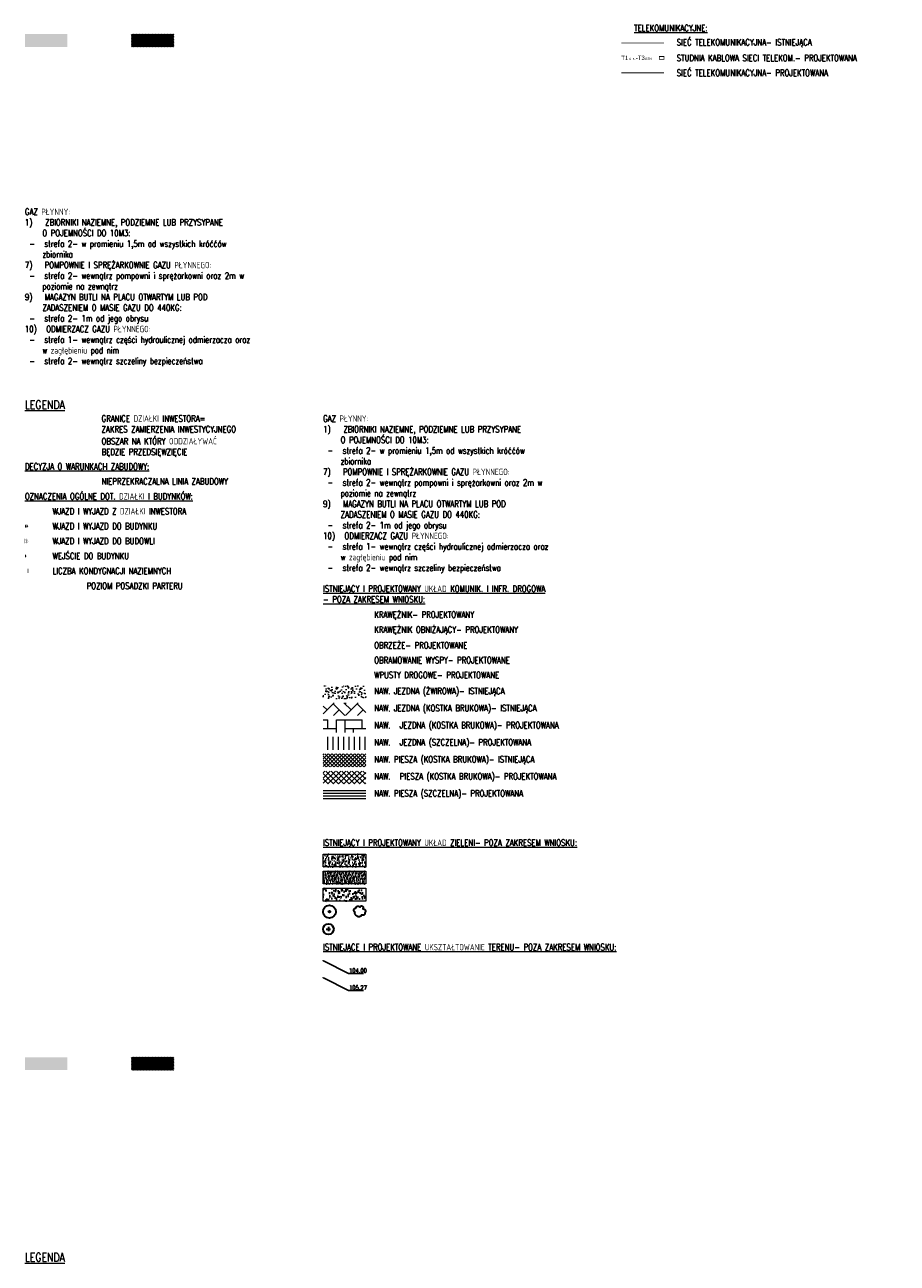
# Model space of a CAD drawing. Extents: x 7489187 to 7491099, y 5781939 to 5785132.
# Tile 2 of 217: x 7489624 to 7489829, y 5784261 to 5784552. Entities that reach past the tile are written whole.
import ezdxf
from ezdxf import colors
from ezdxf.entities.mleader import LeaderData, LeaderLine
from ezdxf.math import Vec2, Vec3

# ---------------------------------------------------------------- set-up
doc = ezdxf.new("R2010")
doc.units = 0
doc.header["$MEASUREMENT"] = 0
doc.linetypes.add('HIDDEN', pattern=[0.375, 0.25, -0.125])
doc.layers.get('0').update_dxf_attribs({"linetype": 'CONTINUOUS', "lineweight": 5})
for name, color, linetype, lineweight in [('- strefy wychuchu 1', 1, 'CONTINUOUS', 18), ('- strefy wychuchu 2', 6, 'CONTINUOUS', 18), ('___opis', 7, 'CONTINUOUS', 20), ('___opis architektrua - projektowane', 7, 'CONTINUOUS', 20), ('___wysokość  - projektowana', 5, 'CONTINUOUS', 20), ('___wysokość - istniejąca', 210, 'CONTINUOUS', 20), ('__PROJ_DR_szraf utwardzenia', 141, 'CONTINUOUS', 9), ('__PROJ_DR_szraf zieleń', 141, 'CONTINUOUS', 30), ('__PROJ_IT_telekomunikacja', 62, 'CONTINUOUS', 18), ('__PROJ_Z_nasadzenia zamienne', 140, 'CONTINUOUS', 30), ('_ISTN__DR_szraf utwardzenia', 8, 'CONTINUOUS', 15), ('_ISTN__DR_szraf zieleń', 8, 'CONTINUOUS', 30), ('_ISTN__Z_zieleń do zachowania', 8, 'CONTINUOUS', 30)]:
    doc.layers.add(name, color=color, linetype=linetype, lineweight=lineweight)
doc.styles.add('GENERATED_STYLE_1', font='arial.ttf', dxfattribs={"width": 0.999153})
doc.styles.add('ROMANS', font='romans.shx', dxfattribs={"width": 0.8})

# ---------------------------------------------------------------- blocks, each defined once
blk = doc.blocks.new('_Dot')
at = {"color": 0, "linetype": 'ByBlock', "lineweight": -2}
blk.add_line((-0.5, 0), (-1, 0), dxfattribs=at)
at = {"color": 0, "linetype": 'ByBlock', "const_width": 0.5}
blk.add_lwpolyline([(-0.25, 0, 1), (0.25, 0, 1)], format="xyb", close=True, dxfattribs=at)

msp = doc.modelspace()

# ---------------------------------------------------------------- hatches: boundary and pattern name
at = {"layer": '- strefy wychuchu 1', "linetype": 'Continuous'}
h = msp.add_hatch(dxfattribs=at)
h.set_pattern_fill('AR-SAND', color=256, scale=0.05)
h.set_pattern_definition([(37.50000000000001, (902990.3690081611, 276821.2500140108), (-0.003149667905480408, 0.09634118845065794), [0, -0.07600000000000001, 0, -0.085, 0, -0.08125]), (7.499999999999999, (902990.3690081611, 276821.2500140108), (0.08848883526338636, 0.141107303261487), [0, -0.041, 0, -0.0685, 0, -0.02625]), (327.5, (902990.3075081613, 276821.2500140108), (0.1557070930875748, 0.0002829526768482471), [0, -0.025, 0, -0.09000000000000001, 0, -0.1175]), (317.5, (902990.3075081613, 276821.2500140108), (0.1503063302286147, 0.04388377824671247), [0, -0.0125, 0, -0.059, 0, -0.0675])])
h.paths.add_polyline_path([(7489634.419999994, 5784546.372372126), (7489634.419999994, 5784549.372372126), (7489624.419999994, 5784549.372372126), (7489624.419999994, 5784546.372372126)])
h = msp.add_hatch(dxfattribs=at)
h.set_pattern_fill('AR-SAND', color=256, scale=0.05)
h.set_pattern_definition([(37.50000000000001, (902990.3690081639, 276581.250014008), (-0.003149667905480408, 0.09634118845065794), [0, -0.07600000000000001, 0, -0.085, 0, -0.08125]), (7.499999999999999, (902990.3690081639, 276581.250014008), (0.08848883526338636, 0.141107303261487), [0, -0.041, 0, -0.0685, 0, -0.02625]), (327.5, (902990.3075081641, 276581.250014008), (0.1557070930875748, 0.0002829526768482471), [0, -0.025, 0, -0.09000000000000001, 0, -0.1175]), (317.5, (902990.3075081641, 276581.250014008), (0.1503063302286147, 0.04388377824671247), [0, -0.0125, 0, -0.059, 0, -0.0675])])
h.paths.add_polyline_path([(7489634.419999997, 5784306.372372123), (7489634.419999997, 5784309.372372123), (7489624.419999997, 5784309.372372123), (7489624.419999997, 5784306.372372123)])
at = {"layer": '- strefy wychuchu 2', "linetype": 'Continuous', "lineweight": 20}
h = msp.add_hatch(dxfattribs=at)
h.set_pattern_fill('ANSI37', color=231, scale=2)
h.set_pattern_definition([(45, (-939609.8409203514, -108925.0656285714), (-0.1767766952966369, 0.1767766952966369), []), (135, (-939609.8409203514, -108925.0656285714), (-0.1767766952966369, -0.1767766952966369), [])])
h.paths.add_polyline_path([(7489659.419999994, 5784546.372372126), (7489659.419999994, 5784549.372372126), (7489649.419999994, 5784549.372372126), (7489649.419999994, 5784546.372372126)])
h = msp.add_hatch(dxfattribs=at)
h.set_pattern_fill('ANSI37', color=231, scale=2)
h.set_pattern_definition([(45, (-939609.8409203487, -109165.0656285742), (-0.1767766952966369, 0.1767766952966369), []), (135, (-939609.8409203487, -109165.0656285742), (-0.1767766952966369, -0.1767766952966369), [])])
h.paths.add_polyline_path([(7489659.419999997, 5784306.372372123), (7489659.419999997, 5784309.372372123), (7489649.419999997, 5784309.372372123), (7489649.419999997, 5784306.372372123)])
at = {"layer": '___opis architektrua - projektowane'}
h = msp.add_hatch(color=256, dxfattribs=at)
h.dxf.hatch_style = 1
h.paths.add_polyline_path([(7489624.419248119, 5784434.443971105), (7489624.420751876, 5784433.443972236), (7489624.819999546, 5784433.944573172)])
h = msp.add_hatch(color=256, dxfattribs=at)
h.dxf.hatch_style = 1
h.paths.add_polyline_path([(7489624.819247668, 5784434.444572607), (7489624.820751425, 5784433.444573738), (7489625.219999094, 5784433.945174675)])
h = msp.add_hatch(color=256, dxfattribs=at)
h.dxf.hatch_style = 1
h.paths.add_polyline_path([(7489624.419248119, 5784427.443971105), (7489624.420751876, 5784426.443972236), (7489624.819999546, 5784426.944573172)])
at = {"layer": '__PROJ_DR_szraf utwardzenia', "ltscale": 2}
h = msp.add_hatch(dxfattribs=at)
h.set_pattern_fill('AR-HBONE', color=256, scale=0.5, angle=45)
h.set_pattern_definition([(90, (-174.4376148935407, 144.4292397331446), (-2, 2), [6, -2]), (180, (-174.4376148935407, 146.4292397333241), (-2, 2), [6, -2])])
h.paths.add_polyline_path([(7489694.420000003, 5784385.513249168), (7489704.420000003, 5784385.513249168), (7489704.420000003, 5784388.513249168), (7489694.420000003, 5784388.513249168)])
h = msp.add_hatch(dxfattribs=at)
h.set_pattern_fill('ANSI31', color=256, scale=10, angle=45)
h.set_pattern_definition([(90, (-174.4376148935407, 144.4292397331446), (-1.25, 0), [])])
h.paths.add_polyline_path([(7489694.420000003, 5784381.513249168), (7489704.420000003, 5784381.513249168), (7489704.420000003, 5784384.513249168), (7489694.420000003, 5784384.513249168)])
at = {"layer": '__PROJ_DR_szraf utwardzenia'}
h = msp.add_hatch(dxfattribs=at)
h.set_pattern_fill('ANSI37', color=256, scale=7)
h.set_pattern_definition([(45, (-174.4376148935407, 144.4292397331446), (-0.6187184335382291, 0.6187184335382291), []), (135, (-174.4376148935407, 144.4292397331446), (-0.6187184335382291, -0.618718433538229), [])])
h.paths.add_polyline_path([(7489694.420000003, 5784373.513249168), (7489704.420000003, 5784373.513249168), (7489704.420000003, 5784376.513249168), (7489694.420000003, 5784376.513249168)])
at = {"layer": '__PROJ_DR_szraf utwardzenia', "ltscale": 3}
h = msp.add_hatch(dxfattribs=at)
h.set_pattern_fill('ANSI31', color=256, scale=5, angle=135)
h.set_pattern_definition([(180, (-174.4376148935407, 144.4292397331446), (-5.551115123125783e-17, -0.625), [])])
h.paths.add_polyline_path([(7489694.420000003, 5784369.513249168), (7489704.420000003, 5784369.513249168), (7489704.420000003, 5784372.513249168), (7489694.420000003, 5784372.513249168)])
at = {"layer": '__PROJ_DR_szraf zieleń'}
h = msp.add_hatch(dxfattribs=at)
h.set_pattern_fill('AR-SAND', color=256, scale=0.3, angle=236.3880229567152)
h.set_pattern_definition([(273.8880229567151, (674.728055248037, 1957.628311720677), (0.4918621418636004, -0.3042486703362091), [0, -0.456, 0, -0.51, 0, -0.4875]), (243.8880229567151, (674.728055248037, 1957.628311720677), (0.4111833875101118, -0.9108368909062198), [0, -0.246, 0, -0.411, 0, -0.1575]), (203.8880229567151, (674.9323209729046, 1957.935616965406), (-0.5157507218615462, -0.7789821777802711), [0, -0.15, 0, -0.54, 0, -0.705]), (193.8880229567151, (674.9323209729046, 1957.935616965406), (-0.2799466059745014, -0.8968109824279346), [0, -0.075, 0, -0.354, 0, -0.405])])
h.paths.add_polyline_path([(7489694.420000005, 5784350.01324917), (7489704.420000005, 5784350.01324917), (7489704.420000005, 5784353.01324917), (7489694.420000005, 5784353.01324917)])
h = msp.add_hatch(dxfattribs=at)
h.set_pattern_fill('AR-CONC', color=256, scale=0.3, angle=236.3880229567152)
h.set_pattern_definition([(286.3880229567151, (2.793967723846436e-09, -220.5), (-1.347932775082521, -1.687802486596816), [0.225, -2.475]), (231.3880229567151, (2.793967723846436e-09, -220.5), (2.109713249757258, -0.9025045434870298), [0.18, -1.98]), (336.8394674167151, (-0.1123277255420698, -220.6406502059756), (0.7617804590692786, -2.590307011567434), [0.191220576, -2.103426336]), (282.5722229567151, (0.4996833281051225, -220.8321393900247), (-2.185900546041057, -2.391536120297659), [0.3375, -3.7125]), (333.0236584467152, (0.3175249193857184, -221.0314339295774), (0.8815638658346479, -3.952890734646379), [0.2868310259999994, -3.155141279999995]), (227.5721869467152, (0.4996833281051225, -220.8321393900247), (0.8815638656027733, -3.9528907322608), [0.27, -2.970000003]), (257.3880229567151, (0.2086928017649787, -220.9989462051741), (-1.997191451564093, -0.8226945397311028), [0.2249999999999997, -2.474999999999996]), (202.3880229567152, (0.2086928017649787, -220.9989462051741), (1.407653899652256, -1.812157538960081), [0.18, -1.98]), (307.8394676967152, (0.04226018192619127, -221.0675040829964), (-0.589537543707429, -2.634852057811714), [0.19122057, -2.103426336]), (273.8880229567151, (2.793967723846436e-09, -220.5), (0.8115137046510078, -0.5832161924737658), [0, -1.956, 0, -2.01, 0, -1.9875]), (243.8880229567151, (2.793967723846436e-09, -220.5), (0.5485260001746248, -1.312255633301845), [0, -1.146, 0, -1.911, 0, -0.7575]), (203.8880229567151, (0.3703354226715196, -219.9428530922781), (-0.942868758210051, -1.296254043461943), [0, -0.75, 0, -2.34, 0, -3.105]), (193.8880229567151, (0.5364051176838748, -219.6930114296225), (-0.7183915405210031, -1.623286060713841), [0, -0.975, 0, -1.554, 0, -2.205])])
h.paths.add_polyline_path([(7489694.420000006, 5784346.01324917), (7489704.420000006, 5784346.01324917), (7489704.420000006, 5784349.01324917), (7489694.420000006, 5784349.01324917)])
at = {"layer": '_ISTN__DR_szraf utwardzenia'}
h = msp.add_hatch(dxfattribs=at)
h.set_pattern_fill('AR-CONC', color=256, scale=0.3, angle=236.3880229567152)
h.set_pattern_definition([(286.3880229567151, (-153.2227431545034, 214.2598499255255), (-1.347932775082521, -1.687802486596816), [0.225, -2.475]), (231.3880229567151, (-153.2227431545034, 214.2598499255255), (2.109713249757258, -0.9025045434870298), [0.18, -1.98]), (336.8394674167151, (-153.3350708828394, 214.1191997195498), (0.7617804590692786, -2.590307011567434), [0.191220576, -2.103426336]), (282.5722229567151, (-152.7230598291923, 213.9277105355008), (-2.185900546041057, -2.391536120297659), [0.3375, -3.7125]), (333.0236584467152, (-152.9052182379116, 213.728415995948), (0.8815638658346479, -3.952890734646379), [0.2868310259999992, -3.155141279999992]), (227.5721869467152, (-152.7230598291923, 213.9277105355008), (0.8815638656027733, -3.9528907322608), [0.27, -2.970000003]), (257.3880229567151, (-153.0140503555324, 213.7609037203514), (-1.997191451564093, -0.8226945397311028), [0.2249999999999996, -2.474999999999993]), (202.3880229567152, (-153.0140503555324, 213.7609037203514), (1.407653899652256, -1.812157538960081), [0.18, -1.98]), (307.8394676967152, (-153.1804829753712, 213.6923458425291), (-0.589537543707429, -2.634852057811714), [0.19122057, -2.103426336]), (273.8880229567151, (-153.2227431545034, 214.2598499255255), (0.8115137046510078, -0.5832161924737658), [0, -1.956, 0, -2.01, 0, -1.9875]), (243.8880229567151, (-153.2227431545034, 214.2598499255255), (0.5485260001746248, -1.312255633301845), [0, -1.146, 0, -1.911, 0, -0.7575]), (203.8880229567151, (-152.8524077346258, 214.8169968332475), (-0.942868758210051, -1.296254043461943), [0, -0.75, 0, -2.34, 0, -3.105]), (193.8880229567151, (-152.6863380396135, 215.066838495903), (-0.7183915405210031, -1.623286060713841), [0, -0.975, 0, -1.554, 0, -2.205])])
h.paths.add_polyline_path([(7489694.420000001, 5784393.513249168), (7489704.420000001, 5784393.513249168), (7489704.420000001, 5784396.513249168), (7489694.420000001, 5784396.513249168)])
at = {"layer": '_ISTN__DR_szraf utwardzenia', "ltscale": 2}
h = msp.add_hatch(dxfattribs=at)
h.set_pattern_fill('AR-HBONE', color=256, scale=0.5)
h.set_pattern_definition([(45, (-939262.1470545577, -108533.8460289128), (0, 2.82842712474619), [6, -2]), (135, (-939260.7328409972, -108532.4318153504), (2.220446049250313e-16, 2.82842712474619), [6, -2])])
h.paths.add_polyline_path([(7489694.420000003, 5784389.513249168), (7489704.420000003, 5784389.513249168), (7489704.420000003, 5784392.513249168), (7489694.420000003, 5784392.513249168)])
at = {"layer": '_ISTN__DR_szraf utwardzenia'}
h = msp.add_hatch(dxfattribs=at)
h.set_pattern_fill('ANSI37', color=256, scale=5)
h.set_pattern_definition([(45, (950554.6486129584, 233866.7766902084), (-0.4419417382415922, 0.4419417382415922), []), (135, (950554.6486129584, 233866.7766902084), (-0.4419417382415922, -0.4419417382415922), [])])
h.paths.add_polyline_path([(7489694.420000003, 5784377.513249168), (7489704.420000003, 5784377.513249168), (7489704.420000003, 5784380.513249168), (7489694.420000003, 5784380.513249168)])
at = {"layer": '_ISTN__DR_szraf zieleń'}
h = msp.add_hatch(dxfattribs=at)
h.set_pattern_fill('AR-SAND', color=256, scale=0.5, angle=236.3880229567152)
h.set_pattern_definition([(273.8880229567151, (674.728055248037, 1957.628311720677), (0.8197702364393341, -0.5070811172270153), [0, -0.76, 0, -0.85, 0, -0.8125]), (243.8880229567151, (674.728055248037, 1957.628311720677), (0.6853056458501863, -1.5180614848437), [0, -0.41, 0, -0.685, 0, -0.2625]), (203.8880229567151, (675.0684981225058, 1958.140487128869), (-0.8595845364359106, -1.298303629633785), [0, -0.25, 0, -0.9, 0, -1.175]), (193.8880229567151, (675.0684981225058, 1958.140487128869), (-0.466577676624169, -1.494684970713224), [0, -0.125, 0, -0.59, 0, -0.675])])
h.paths.add_polyline_path([(7489694.420000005, 5784354.01324917), (7489704.420000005, 5784354.01324917), (7489704.420000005, 5784357.01324917), (7489694.420000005, 5784357.01324917)])

# ---------------------------------------------------------------- linework, layer by layer
at = {"layer": '___opis'}
for points in [[(7489694.420000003, 5784357.01324917), (7489704.420000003, 5784357.01324917), (7489704.420000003, 5784354.01324917), (7489694.420000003, 5784354.01324917)], [(7489694.420000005, 5784353.01324917), (7489704.420000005, 5784353.01324917), (7489704.420000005, 5784350.01324917), (7489694.420000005, 5784350.01324917)], [(7489694.420000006, 5784349.01324917), (7489704.420000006, 5784349.01324917), (7489704.420000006, 5784346.01324917), (7489694.420000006, 5784346.01324917)]]:
    msp.add_lwpolyline(points, close=True, dxfattribs=at)
at = {"layer": '___opis architektrua - projektowane', "const_width": 0.04330127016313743}
for points in [[(7489624.819999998, 5784430.443971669), (7489624.419999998, 5784429.943971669), (7489624.419999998, 5784430.943971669)], [(7489625.219999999, 5784430.443971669), (7489624.819999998, 5784429.943971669), (7489624.819999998, 5784430.943971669)]]:
    msp.add_lwpolyline(points, close=True, dxfattribs=at)
at = {"layer": '__PROJ_IT_telekomunikacja', "linetype": 'HIDDEN', "ltscale": 5, "const_width": 0.2}
msp.add_lwpolyline([(7489774.419999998, 5784547.291959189), (7489764.419999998, 5784547.291959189)], dxfattribs=at)
at = {"layer": '__PROJ_IT_telekomunikacja', "lineweight": 13, "const_width": 0.2}
msp.add_lwpolyline([(7489773.340001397, 5784543.471959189), (7489774.420001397, 5784543.471959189), (7489774.420001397, 5784544.111959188), (7489773.340001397, 5784544.111959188)], close=True, dxfattribs=at)
at = {"layer": '__PROJ_IT_telekomunikacja', "ltscale": 0.2, "const_width": 0.2, "flags": 128}
msp.add_lwpolyline([(7489774.419999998, 5784540.291959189), (7489764.419999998, 5784540.291959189)], dxfattribs=at)
at = {"layer": '__PROJ_Z_nasadzenia zamienne'}
for points in [[(7489695.172746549, 5784339.422518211), (7489696.172746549, 5784339.422518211)], [(7489695.672746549, 5784339.922518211), (7489695.672746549, 5784338.922518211)]]:
    msp.add_lwpolyline(points, dxfattribs=at)
msp.add_circle((7489695.672746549, 5784339.422518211), 1.25, dxfattribs=at)
at = {"layer": '_ISTN__Z_zieleń do zachowania'}
msp.add_lwpolyline([(7489701.970489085, 5784343.421616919, -0.9104337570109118), (7489702.117771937, 5784344.338459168, -0.6262801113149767), (7489703.078952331, 5784344.609399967, -1.263942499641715), (7489703.722647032, 5784344.207822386, -0.6435740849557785), (7489704.234860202, 5784343.266142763, -0.7567124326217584), (7489703.411798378, 5784342.80787468, -0.7716085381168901), (7489702.377203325, 5784342.553694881, -0.4988303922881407)], format="xyb", close=True, dxfattribs=at)
at = {"layer": '_ISTN__Z_zieleń do zachowania', "linetype": 'ByBlock'}
msp.add_circle((7489695.920000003, 5784343.51324917), 1.5, dxfattribs=at)
at = {"layer": '_ISTN__Z_zieleń do zachowania'}
msp.add_circle((7489695.920000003, 5784343.51324917), 0.2, dxfattribs=at)

# ---------------------------------------------------------------- texts
at = {"layer": '___opis', "attachment_point": 4, "style": 'ROMANS'}
for s, insert, char_height, width in [('{\\LTELEKOMUNIKACYJNE:}', (7489767.419998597, 5784550.791959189), 1.5, 65.95642780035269), ('SIEĆ TELEKOMUNIKACYJNA- ISTNIEJĄCA', (7489777.419999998, 5784547.292037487), 1.5, 79.01159330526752), ('STUDNIA KABLOWA SIECI TELEKOM.- PROJEKTOWANA', (7489777.419999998, 5784543.792037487), 1.5, 79.01159330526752), ('SIEĆ TELEKOMUNIKACYJNA- PROJEKTOWANA', (7489777.419999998, 5784540.292037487), 1.5, 79.01159330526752), ('\\pt2;{\\LLEGENDA}', (7489624.419999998, 5784462.443971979), 2, 51.57988879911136), ('{\\LDECYZJA O WARUNKACH ZABUDOWY:}', (7489624.419999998, 5784447.943971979), 1.5, 70.45447073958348), ('NIEPRZEKRACZALNA LINIA ZABUDOWY', (7489642.419999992, 5784444.444050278), 1.5, 88.24011665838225), ('{\\LOZNACZENIA OGÓLNE DOT. DZIAŁKI I BUDYNKÓW:}', (7489624.419999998, 5784440.943971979), 1.5, 70.45447073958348), ('WJAZD I WYJAZD Z DZIAŁKI INWESTORA', (7489630.919999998, 5784437.443971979), 1.5, 79.01159330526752), ('WJAZD I WYJAZD DO BUDYNKU', (7489630.919999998, 5784433.943971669), 1.5, 79.01159330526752), ('WJAZD I WYJAZD DO BUDOWLI', (7489630.919999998, 5784430.443971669), 1.5, 79.01159330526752), ('WEJŚCIE DO BUDYNKU', (7489630.919999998, 5784426.943971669), 1.5, 79.01159330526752), ('LICZBA KONDYGNACJI NAZIEMNYCH', (7489630.919999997, 5784423.443971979), 1.5, 79.01159330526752), ('POZIOM POSADZKI PARTERU', (7489638.919999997, 5784419.943971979), 1.5, 79.01159330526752), ('{\\LISTNIEJĄCY I PROJEKTOWANY UKŁAD KOMUNIK. I INFR. DROGOWA\\P- POZA ZAKRESEM WNIOSKU: }', (7489694.420000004, 5784418.01324917), 1.5, 70.45447073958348), ('KRAWĘŻNIK- PROJEKTOWANY', (7489706.420000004, 5784413.013327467), 1.5, 88.24011665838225), ('KRAWĘŻNIK OBNIŻAJĄCY- PROJEKTOWANY', (7489706.420000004, 5784409.513327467), 1.5, 88.24011665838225), ('OBRZEŻE- PROJEKTOWANE', (7489706.420000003, 5784406.013327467), 1.5, 88.24011665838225), ('OBRAMOWANIE WYSPY- PROJEKTOWANE', (7489706.420000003, 5784402.513327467), 1.5, 88.24011665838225), ('WPUSTY DROGOWE- PROJEKTOWANE', (7489706.420000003, 5784399.013327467), 1.5, 88.24011665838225), ('NAW. JEZDNA (ŻWIROWA)- ISTNIEJĄCA', (7489706.420000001, 5784395.013327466), 1.5, 79.01159330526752), ('NAW. JEZDNA (KOSTKA BRUKOWA)- ISTNIEJĄCA', (7489706.420000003, 5784391.013327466), 1.5, 79.01159330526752), ('NAW.^IJEZDNA (KOSTKA BRUKOWA)- PROJEKTOWANA', (7489706.420000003, 5784387.013327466), 1.5, 79.01159330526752), ('NAW.^IJEZDNA (SZCZELNA)- PROJEKTOWANA', (7489706.420000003, 5784383.013327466), 1.5, 79.01159330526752), ('NAW. PIESZA (KOSTKA BRUKOWA)- ISTNIEJĄCA', (7489706.420000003, 5784379.013327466), 1.5, 79.01159330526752), ('NAW.^IPIESZA (KOSTKA BRUKOWA)- PROJEKTOWANA', (7489706.420000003, 5784375.013327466), 1.5, 79.01159330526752), ('NAW. PIESZA (SZCZELNA)- PROJEKTOWANA', (7489706.420000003, 5784371.013327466), 1.5, 79.01159330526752), ('{\\LISTNIEJĄCY I PROJEKTOWANY UKŁAD ZIELENI- POZA ZAKRESEM WNIOSKU: }', (7489694.420000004, 5784359.51324917), 1.5, 70.45447073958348), ('{\\LISTNIEJĄCE I PROJEKTOWANE UKSZTAŁTOWANIE TERENU- POZA ZAKRESEM WNIOSKU:  }', (7489694.42000001, 5784335.01324917), 1.5, 70.45447073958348), ('\\pt2;{\\LLEGENDA}', (7489624.420000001, 5784262.443971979), 2, 51.57988879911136)]:
    msp.add_mtext(s, dxfattribs=dict(at, insert=insert, char_height=char_height, width=width))
at = {"layer": '___opis', "color": 7, "char_height": 1.5, "style": 'ROMANS'}
for s, insert, width, attachment_point in [('GAZ PŁYNNY:\\P1){\\W2.933333; }ZBIORNIKI NAZIEMNE, PODZIEMNE LUB PRZYSYPANE \\P{\\W3.999999; }O POJEMNOŚCI DO 10M3:\\P{\\W0.999999; }-{\\W2.161904; }strefa 2- w promieniu 1,5m od wszystkich króććów \\P{\\W3.999999; }zbiornika\\P7){\\W2.819047; }POMPOWNIE I SPRĘŻARKOWNIE GAZU PŁYNNEGO:\\P{\\W0.999999; }-{\\W2.161904; }strefa 2- wewnątrz pompowni i sprężarkowni oraz 2m w \\P{\\W3.999999; }poziomie na zewnątrz\\P9) {\\W2.019047; }MAGAZYN BUTLI NA PLACU OTWARTYM LUB POD\\P{\\W3.999999; }ZADASZENIEM O MASIE GAZU DO 440KG:\\P{\\W0.999999; }-{\\W2.161904; }strefa 2- 1m od jego obrysu\\P10) {\\W1.371428; }ODMIERZACZ GAZU PŁYNNEGO:\\P{\\W0.999999; }-{\\W2.161904; }strefa 1- wewnątrz części hydraulicznej odmierzacza oraz \\P{\\W3.999999; }w zagłębieniu pod nim\\P{\\W0.999999; }-{\\W2.161904; }strefa 2- wewnątrz szczeliny bezpieczeństwa', (7489624.419999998, 5784508.453798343), 62.62667068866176, 1), ('GRANICE DZIAŁKI INWESTORA=\\PZAKRES ZAMIERZENIA INWESTYCYJNEGO', (7489642.419999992, 5784457.944050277), 44.54955753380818, 4), ('GAZ PŁYNNY:\\P1){\\W2.933333; }ZBIORNIKI NAZIEMNE, PODZIEMNE LUB PRZYSYPANE \\P{\\W3.999999; }O POJEMNOŚCI DO 10M3:\\P{\\W0.999999; }-{\\W2.161904; }strefa 2- w promieniu 1,5m od wszystkich króććów \\P{\\W3.999999; }zbiornika\\P7){\\W2.819047; }POMPOWNIE I SPRĘŻARKOWNIE GAZU PŁYNNEGO:\\P{\\W0.999999; }-{\\W2.161904; }strefa 2- wewnątrz pompowni i sprężarkowni oraz 2m w \\P{\\W3.999999; }poziomie na zewnątrz\\P9) {\\W2.019047; }MAGAZYN BUTLI NA PLACU OTWARTYM LUB POD\\P{\\W3.999999; }ZADASZENIEM O MASIE GAZU DO 440KG:\\P{\\W0.999999; }-{\\W2.161904; }strefa 2- 1m od jego obrysu\\P10) {\\W1.371428; }ODMIERZACZ GAZU PŁYNNEGO:\\P{\\W0.999999; }-{\\W2.161904; }strefa 1- wewnątrz części hydraulicznej odmierzacza oraz \\P{\\W3.999999; }w zagłębieniu pod nim\\P{\\W0.999999; }-{\\W2.161904; }strefa 2- wewnątrz szczeliny bezpieczeństwa', (7489694.419999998, 5784459.941820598), 62.62667068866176, 1), ('OBSZAR NA KTÓRY ODDZIAŁYWAĆ \\PBĘDZIE PRZEDSIĘWZIĘCIE', (7489642.419999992, 5784452.444050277), 44.54955753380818, 4)]:
    msp.add_mtext(s, dxfattribs=dict(at, insert=insert, width=width, attachment_point=attachment_point))
at = {"layer": '___opis architektrua - projektowane', "insert": (7489625.167416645, 5784423.444165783), "char_height": 1, "width": 28.44205275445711, "attachment_point": 5, "rotation": 0.22219990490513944, "style": 'GENERATED_STYLE_1'}
msp.add_mtext('I', dxfattribs=at)
at = {"layer": '__PROJ_IT_telekomunikacja', "lineweight": 13, "insert": (7489764.420001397, 5784543.791959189), "char_height": 1, "width": 28.44205275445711, "attachment_point": 4, "rotation": 0.22219991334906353, "style": 'GENERATED_STYLE_1'}
msp.add_mtext('T1{\\H0.5x;\\W0.99915;ISTN.\\H2x;-T3\\H0.5x;ISTN.}', dxfattribs=at)

# ---------------------------------------------------------------- leaders
at = {"layer": '___wysokość  - projektowana'}
ml = msp.add_multileader_mtext('Standard', dxfattribs=at)
ml.set_content('105.27', color=256, style='ROMANS')
ml.set_leader_properties()
ml.set_arrow_properties(name='DOT')
ml.build(insert=Vec2(0, 0))
ml.multileader.update_dxf_attribs({"text_left_attachment_type": 6, "text_right_attachment_type": 6, "dogleg_length": 0, "arrow_head_size": 0.3})
ctx = ml.context
ctx.base_point, ctx.char_height, ctx.arrow_head_size, ctx.landing_gap_size, ctx.plane_origin = Vec3(7489700.420000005, 5784325.01324917), 1, 0.3, 0.09, Vec3(7489700.656016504, 5784326.900583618)
ctx.left_attachment, ctx.right_attachment = 6, 6
notes = []
notes.append((ctx, [(0, (1, 1, 0), (7489700.420000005, 5784325.01324917), (1, 0), 0, [(0, [(7489694.420000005, 5784328.01324917)], 0, [])])]))
ctx.mtext.insert, ctx.mtext.flow_direction = Vec3(7489700.510000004, 5784326.21324917), 5
at = {"layer": '___wysokość - istniejąca'}
ml = msp.add_multileader_mtext('Standard', dxfattribs=at)
ml.set_content('104.00', color=256, style='ROMANS')
ml.set_leader_properties()
ml.set_arrow_properties(name='DOT')
ml.build(insert=Vec2(0, 0))
ml.multileader.update_dxf_attribs({"text_left_attachment_type": 6, "text_right_attachment_type": 6, "dogleg_length": 0, "arrow_head_size": 0.3})
ctx = ml.context
ctx.base_point, ctx.char_height, ctx.arrow_head_size, ctx.landing_gap_size, ctx.plane_origin = Vec3(7489700.420000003, 5784329.01324917), 1, 0.3, 0.09, Vec3(7489730.157811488, 5784329.105784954)
ctx.left_attachment, ctx.right_attachment = 6, 6
notes.append((ctx, [(0, (1, 1, 0), (7489700.420000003, 5784329.01324917), (1, 0), 0, [(0, [(7489694.420000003, 5784332.01324917)], 0, [])])]))
ctx.mtext.insert, ctx.mtext.flow_direction = Vec3(7489700.510000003, 5784330.21324917), 5
for ctx, leaders in notes:
    for number, flags, end, landing, length, lines in leaders:
        leader = LeaderData()
        leader.index, (leader.has_last_leader_line, leader.has_dogleg_vector, leader.attachment_direction) = number, flags
        leader.last_leader_point, leader.dogleg_vector, leader.dogleg_length = Vec3(end), Vec3(landing), length
        for number, points, colour, breaks in lines:
            line = LeaderLine()
            line.index, line.vertices, line.color, line.breaks = number, Vec3.list(points), colors.encode_raw_color(colour), breaks
            leader.lines.append(line)
        ctx.leaders.append(leader)

doc.saveas('drawing.dxf')
